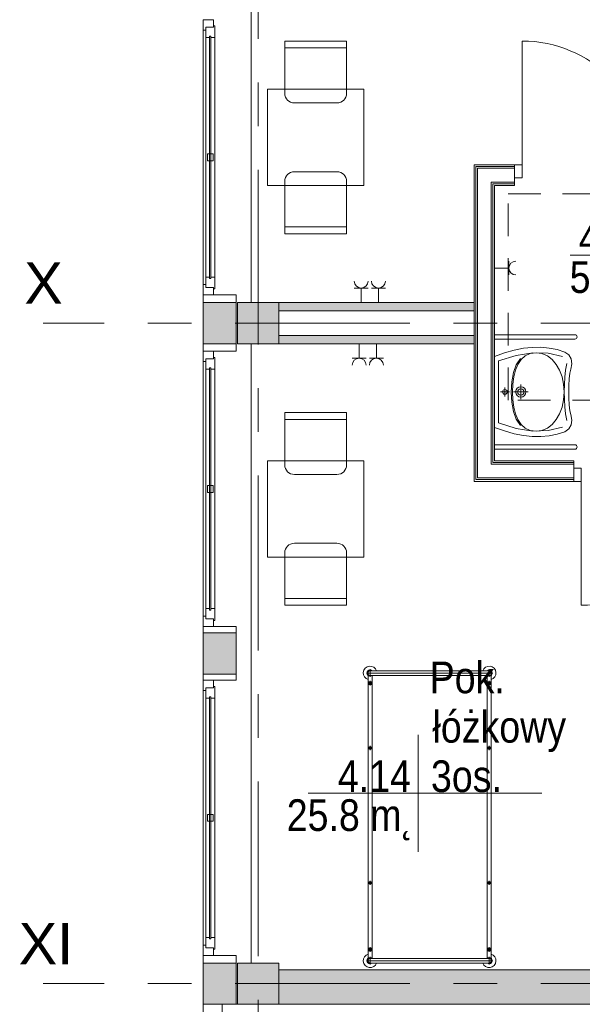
# Model space of a CAD drawing. Header units: centimetres. Extents: x -2424 to 1783, y 5 to 2907.
# Tile 26 of 99: x -1386 to -977, y 1833 to 2549. Entities that reach past the tile are written whole.
import ezdxf

# ---------------------------------------------------------------- set-up
doc = ezdxf.new("R2010")
doc.units = ezdxf.units.CM
doc.linetypes.add('Oś', pattern=[222.25, 127, -31.75, 31.75, -31.75])
doc.linetypes.add('Ponad', pattern=[39.688, 23.813, -15.875])
for name, color, linetype, lineweight in [('A-AREA-IDEN', 2, 'Continuous', 13), ('A-DETL-GENF', 92, 'Continuous', 9), ('A-DETL-MEDM', 33, 'Continuous', 13), ('A-DOOR', 31, 'Continuous', 13), ('A-FLOR-OVHD', 1, 'Ponad', 9), ('A-GLAZ', 151, 'Continuous', 13), ('A-WALL', 113, 'Continuous', 13), ('A-WALL-FNSH', 113, 'Continuous', 13), ('E-ELEC-EQPM', 71, 'Continuous', 9), ('I-FURN', 30, 'Continuous', 9), ('P-SANR-FIXT', 6, 'Continuous', 9), ('S-COLS', 52, 'Continuous', 13), ('S-GRID', 1, 'Continuous', 13), ('S-GRID-IDEN', 1, 'Continuous', 13)]:
    doc.layers.add(name, color=color, linetype=linetype, lineweight=lineweight)
doc.layers.add('A-WALL-PATT', color=111, linetype='Continuous', lineweight=13, plot=False)
doc.styles.add('Arial_11', font='arial.ttf', dxfattribs={"width": 0.85, "height": 23})
doc.styles.add('Arial_7', font='arial.ttf', dxfattribs={"height": 30})

msp = doc.modelspace()

# ---------------------------------------------------------------- hatches: boundary and pattern name
at = {"layer": 'S-COLS', "lineweight": 9}
for points in [[(-1197.62, 2313.33), (-1197.62, 2343.33), (-1227.62, 2343.33), (-1227.62, 2313.33)], [(-1197.62, 1833.33), (-1197.62, 1863.33), (-1227.62, 1863.33), (-1227.62, 1833.33)]]:
    msp.add_hatch(color=251, dxfattribs=at).paths.add_polyline_path(points, flags=0)

# ---------------------------------------------------------------- linework, layer by layer
at = {"layer": 'A-AREA-IDEN', "color": 251, "lineweight": 9}
for p, q in [((-895.92, 2377.67), (-985.68, 2377.67)), ((-1096.19, 2029.2), (-1096.19, 1986.7)), ((-1086.44, 1986.7), (-1176.19, 1986.7)), ((-1176.19, 1986.7), (-1006.19, 1986.7)), ((-1096.19, 1986.7), (-1096.19, 1944.2))]:
    msp.add_line(p, q, dxfattribs=at)
at = {"layer": 'A-DETL-GENF', "color": 251, "lineweight": 9}
for p, q in [((-1026.12, 2433.83), (-1026.12, 2443.33)), ((-1026.12, 2443.33), (-1020.62, 2443.33)), ((-1020.62, 2443.33), (-1020.62, 2433.83)), ((-1020.62, 2433.83), (-1026.12, 2433.83)), ((-977.63, 2222.83), (-983.13, 2222.83)), ((-983.13, 2222.83), (-983.13, 2213.33)), ((-977.63, 2213.33), (-977.63, 2222.83)), ((-983.13, 2213.33), (-977.63, 2213.33))]:
    msp.add_line(p, q, dxfattribs=at)
at = {"layer": 'A-DETL-MEDM', "color": 251, "lineweight": 9}
for p, q in [((-1020.62, 2443.33), (-1026.12, 2443.33)), ((-1026.12, 2443.33), (-1026.12, 2433.83)), ((-1020.62, 2433.83), (-1020.62, 2443.33)), ((-1026.12, 2433.83), (-1020.62, 2433.83)), ((-983.13, 2213.33), (-983.13, 2222.83)), ((-983.13, 2222.83), (-977.63, 2222.83)), ((-977.63, 2222.83), (-977.63, 2213.33)), ((-977.63, 2213.33), (-983.13, 2213.33))]:
    msp.add_line(p, q, dxfattribs=at)
at = {"layer": 'A-DOOR', "color": 251, "lineweight": 9}
for p, q in [((-1020.62, 2443.33), (-1020.62, 2533.33)), ((-977.63, 2213.33), (-977.63, 2123.33))]:
    msp.add_line(p, q, dxfattribs=at)
for centre, start, end in [((-1020.62, 2443.33), 0, 90), ((-977.63, 2213.33), 270, 0)]:
    msp.add_arc(centre, 90, start, end, dxfattribs=at)
at = {"layer": 'A-FLOR-OVHD', "color": 251, "lineweight": 9}
for p, q in [((-1030.89, 2422.38), (-880.89, 2422.38)), ((-1030.89, 2272.38), (-1030.89, 2422.38)), ((-880.89, 2272.38), (-1030.89, 2272.38))]:
    msp.add_line(p, q, dxfattribs=at)
at = {"layer": 'A-GLAZ', "color": 251, "lineweight": 9}
for p, q in [((-1252.62, 2548.83), (-1245.12, 2548.83)), ((-1252.62, 2541.33), (-1252.62, 2548.83)), ((-1252.62, 2548.83), (-1252.62, 2348.83)), ((-1245.12, 2548.83), (-1245.12, 2543.33)), ((-1250.62, 2541.33), (-1252.62, 2541.33)), ((-1252.62, 2356.33), (-1252.62, 2541.33)), ((-1250.62, 2543.33), (-1245.12, 2543.33)), ((-1250.62, 2535.83), (-1250.62, 2543.33)), ((-1250.62, 2543.33), (-1250.62, 2541.33)), ((-1245.12, 2543.33), (-1250.62, 2543.33)), ((-1245.12, 2544.33), (-1244.12, 2544.33)), ((-1245.12, 2543.33), (-1245.12, 2544.33)), ((-1244.12, 2544.33), (-1244.12, 2535.83)), ((-1247.87, 2535.83), (-1250.62, 2535.83)), ((-1250.62, 2361.83), (-1250.62, 2535.83)), ((-1247.87, 2536.83), (-1246.87, 2536.83)), ((-1247.87, 2360.83), (-1247.87, 2536.83)), ((-1247.87, 2536.83), (-1247.87, 2535.83)), ((-1246.87, 2536.83), (-1247.87, 2536.83)), ((-1246.87, 2536.83), (-1246.87, 2360.83)), ((-1246.87, 2535.83), (-1246.87, 2536.83)), ((-1244.12, 2535.83), (-1246.87, 2535.83)), ((-1244.12, 2361.83), (-1244.12, 2535.83)), ((-1249.37, 2451.33), (-1245.37, 2451.33)), ((-1249.37, 2446.33), (-1249.37, 2451.33)), ((-1245.37, 2451.33), (-1245.37, 2446.33)), ((-1245.37, 2446.33), (-1249.37, 2446.33)), ((-1250.62, 2361.83), (-1247.87, 2361.83)), ((-1250.62, 2354.33), (-1250.62, 2361.83)), ((-1247.87, 2361.83), (-1247.87, 2360.83)), ((-1246.87, 2360.83), (-1246.87, 2361.83)), ((-1246.87, 2361.83), (-1244.12, 2361.83)), ((-1244.12, 2361.83), (-1244.12, 2353.33)), ((-1252.62, 2356.33), (-1250.62, 2356.33)), ((-1252.62, 2348.83), (-1252.62, 2356.33)), ((-1250.62, 2356.33), (-1250.62, 2354.33)), ((-1245.12, 2354.33), (-1250.62, 2354.33)), ((-1250.62, 2354.33), (-1245.12, 2354.33)), ((-1246.87, 2360.83), (-1247.87, 2360.83)), ((-1247.87, 2360.83), (-1246.87, 2360.83)), ((-1245.12, 2353.33), (-1245.12, 2354.33)), ((-1245.12, 2354.33), (-1245.12, 2348.83)), ((-1245.12, 2348.83), (-1252.62, 2348.83)), ((-1244.12, 2353.33), (-1245.12, 2353.33)), ((-1252.62, 2307.83), (-1245.12, 2307.83)), ((-1252.62, 2300.33), (-1252.62, 2307.83)), ((-1252.62, 2307.83), (-1252.62, 2107.83)), ((-1245.12, 2307.83), (-1245.12, 2302.33)), ((-1250.62, 2300.33), (-1252.62, 2300.33)), ((-1252.62, 2115.33), (-1252.62, 2300.33)), ((-1250.62, 2302.33), (-1245.12, 2302.33)), ((-1250.62, 2294.83), (-1250.62, 2302.33)), ((-1250.62, 2302.33), (-1250.62, 2300.33)), ((-1245.12, 2302.33), (-1250.62, 2302.33)), ((-1245.12, 2303.33), (-1244.12, 2303.33)), ((-1245.12, 2302.33), (-1245.12, 2303.33)), ((-1244.12, 2303.33), (-1244.12, 2294.83)), ((-1247.87, 2294.83), (-1250.62, 2294.83)), ((-1250.62, 2120.83), (-1250.62, 2294.83)), ((-1247.87, 2295.83), (-1246.87, 2295.83)), ((-1247.87, 2119.83), (-1247.87, 2295.83)), ((-1247.87, 2295.83), (-1247.87, 2294.83)), ((-1246.87, 2295.83), (-1247.87, 2295.83)), ((-1246.87, 2295.83), (-1246.87, 2119.83)), ((-1246.87, 2294.83), (-1246.87, 2295.83)), ((-1244.12, 2294.83), (-1246.87, 2294.83)), ((-1244.12, 2120.83), (-1244.12, 2294.83)), ((-1249.37, 2210.33), (-1245.37, 2210.33)), ((-1249.37, 2205.33), (-1249.37, 2210.33)), ((-1245.37, 2205.33), (-1249.37, 2205.33)), ((-1245.37, 2210.33), (-1245.37, 2205.33)), ((-1250.62, 2120.83), (-1247.87, 2120.83)), ((-1250.62, 2113.33), (-1250.62, 2120.83)), ((-1247.87, 2120.83), (-1247.87, 2119.83)), ((-1246.87, 2119.83), (-1247.87, 2119.83)), ((-1247.87, 2119.83), (-1246.87, 2119.83)), ((-1246.87, 2119.83), (-1246.87, 2120.83)), ((-1246.87, 2120.83), (-1244.12, 2120.83)), ((-1244.12, 2120.83), (-1244.12, 2112.33)), ((-1252.62, 2115.33), (-1250.62, 2115.33)), ((-1252.62, 2107.83), (-1252.62, 2115.33)), ((-1250.62, 2115.33), (-1250.62, 2113.33)), ((-1245.12, 2113.33), (-1250.62, 2113.33)), ((-1250.62, 2113.33), (-1245.12, 2113.33)), ((-1245.12, 2112.33), (-1245.12, 2113.33)), ((-1245.12, 2113.33), (-1245.12, 2107.83)), ((-1244.12, 2112.33), (-1245.12, 2112.33)), ((-1245.12, 2107.83), (-1252.62, 2107.83)), ((-1252.62, 2068.83), (-1245.12, 2068.83)), ((-1252.62, 2061.33), (-1252.62, 2068.83)), ((-1252.62, 2068.83), (-1252.62, 1868.83)), ((-1245.12, 2068.83), (-1245.12, 2063.33)), ((-1250.62, 2061.33), (-1252.62, 2061.33)), ((-1252.62, 1876.33), (-1252.62, 2061.33)), ((-1250.62, 2063.33), (-1245.12, 2063.33)), ((-1250.62, 2055.83), (-1250.62, 2063.33)), ((-1250.62, 2063.33), (-1250.62, 2061.33)), ((-1245.12, 2063.33), (-1250.62, 2063.33)), ((-1245.12, 2064.33), (-1244.12, 2064.33)), ((-1245.12, 2063.33), (-1245.12, 2064.33)), ((-1244.12, 2064.33), (-1244.12, 2055.83)), ((-1247.87, 2055.83), (-1250.62, 2055.83)), ((-1250.62, 1881.83), (-1250.62, 2055.83)), ((-1247.87, 2056.83), (-1246.87, 2056.83)), ((-1247.87, 1880.83), (-1247.87, 2056.83)), ((-1247.87, 2056.83), (-1247.87, 2055.83)), ((-1246.87, 2056.83), (-1247.87, 2056.83)), ((-1246.87, 2056.83), (-1246.87, 1880.83)), ((-1246.87, 2055.83), (-1246.87, 2056.83)), ((-1244.12, 2055.83), (-1246.87, 2055.83)), ((-1244.12, 1881.83), (-1244.12, 2055.83)), ((-1249.37, 1971.33), (-1245.37, 1971.33)), ((-1249.37, 1966.33), (-1249.37, 1971.33)), ((-1245.37, 1971.33), (-1245.37, 1966.33)), ((-1245.37, 1966.33), (-1249.37, 1966.33)), ((-1250.62, 1881.83), (-1247.87, 1881.83)), ((-1250.62, 1874.33), (-1250.62, 1881.83)), ((-1247.87, 1881.83), (-1247.87, 1880.83)), ((-1246.87, 1880.83), (-1246.87, 1881.83)), ((-1246.87, 1881.83), (-1244.12, 1881.83)), ((-1244.12, 1881.83), (-1244.12, 1873.33)), ((-1252.62, 1876.33), (-1250.62, 1876.33)), ((-1252.62, 1868.83), (-1252.62, 1876.33)), ((-1250.62, 1876.33), (-1250.62, 1874.33)), ((-1246.87, 1880.83), (-1247.87, 1880.83)), ((-1247.87, 1880.83), (-1246.87, 1880.83)), ((-1245.12, 1868.83), (-1252.62, 1868.83)), ((-1245.12, 1874.33), (-1250.62, 1874.33)), ((-1250.62, 1874.33), (-1245.12, 1874.33)), ((-1245.12, 1873.33), (-1245.12, 1874.33)), ((-1245.12, 1874.33), (-1245.12, 1868.83)), ((-1244.12, 1873.33), (-1245.12, 1873.33))]:
    msp.add_line(p, q, dxfattribs=at)
at = {"layer": 'A-WALL', "color": 251, "lineweight": 9}
for p, q in [((-1217.62, 2793.33), (-1217.62, 2343.33)), ((-1054.37, 2214.58), (-1054.37, 2442.08)), ((-1054.37, 2442.08), (-1026.12, 2442.08)), ((-1053.12, 2215.83), (-1053.12, 2440.83)), ((-1053.12, 2440.83), (-1026.12, 2440.83)), ((-1026.12, 2430.83), (-1026.12, 2433.83)), ((-1043.12, 2225.83), (-1043.12, 2430.83)), ((-1043.12, 2430.83), (-1026.12, 2430.83)), ((-1041.87, 2227.08), (-1041.87, 2429.58)), ((-1041.87, 2429.58), (-1026.12, 2429.58)), ((-1252.62, 2348.83), (-1252.62, 2343.33)), ((-1228.62, 2348.83), (-1245.12, 2348.83)), ((-1228.62, 2343.33), (-1228.62, 2348.83)), ((-1252.62, 2343.33), (-1252.62, 2313.33)), ((-1228.62, 2343.33), (-1252.62, 2343.33)), ((-1228.62, 2313.33), (-1228.62, 2343.33)), ((-1055.62, 2343.33), (-1197.62, 2343.33)), ((-1197.62, 2337.33), (-1055.62, 2337.33)), ((-1055.62, 2319.33), (-1197.62, 2319.33)), ((-1252.62, 2313.33), (-1228.62, 2313.33)), ((-1252.62, 2313.33), (-1252.62, 2307.83)), ((-1228.62, 2307.83), (-1228.62, 2313.33)), ((-1217.62, 2313.33), (-1217.62, 1863.33)), ((-1197.62, 2313.33), (-1055.62, 2313.33)), ((-1245.12, 2307.83), (-1228.62, 2307.83)), ((-983.13, 2225.83), (-1043.12, 2225.83)), ((-983.13, 2227.08), (-1041.87, 2227.08)), ((-983.13, 2222.83), (-983.13, 2225.83)), ((-983.13, 2214.58), (-1054.37, 2214.58)), ((-983.13, 2215.83), (-1053.12, 2215.83)), ((-1252.62, 2107.83), (-1252.62, 2103.33)), ((-1228.62, 2107.83), (-1245.12, 2107.83)), ((-1228.62, 2103.33), (-1228.62, 2107.83)), ((-1252.62, 2103.33), (-1252.62, 2073.33)), ((-1228.62, 2103.33), (-1252.62, 2103.33)), ((-1228.62, 2073.33), (-1228.62, 2103.33)), ((-1252.62, 2073.33), (-1228.62, 2073.33)), ((-1252.62, 2073.33), (-1252.62, 2068.83)), ((-1245.12, 2068.83), (-1228.62, 2068.83)), ((-1228.62, 2068.83), (-1228.62, 2073.33)), ((-1252.62, 1868.83), (-1252.62, 1863.33)), ((-1228.62, 1868.83), (-1245.12, 1868.83)), ((-1228.62, 1863.33), (-1228.62, 1868.83)), ((-1252.62, 1863.33), (-1252.62, 1833.33)), ((-1228.62, 1863.33), (-1252.62, 1863.33)), ((-1228.62, 1833.33), (-1228.62, 1863.33)), ((-627.62, 1858.33), (-1197.62, 1858.33)), ((-1252.62, 1833.33), (-1238.62, 1833.33)), ((-1252.62, 1833.33), (-1252.62, 1663.33)), ((-1238.62, 1833.33), (-1252.62, 1833.33)), ((-1238.62, 1833.33), (-1227.62, 1833.33)), ((-1238.62, 1663.33), (-1238.62, 1833.33)), ((-1197.62, 1833.33), (-627.62, 1833.33))]:
    msp.add_line(p, q, dxfattribs=at)
at = {"layer": 'A-WALL-FNSH', "color": 251, "lineweight": 9}
for p, q in [((-1055.62, 2443.33), (-1055.62, 2213.33)), ((-1026.12, 2443.33), (-1055.62, 2443.33)), ((-1040.62, 2228.33), (-1040.62, 2428.33)), ((-1040.62, 2428.33), (-1026.12, 2428.33)), ((-1026.12, 2428.33), (-1026.12, 2430.83)), ((-983.13, 2228.33), (-1040.62, 2228.33)), ((-983.13, 2225.83), (-983.13, 2228.33)), ((-1055.62, 2213.33), (-983.13, 2213.33))]:
    msp.add_line(p, q, dxfattribs=at)
at = {"layer": 'A-WALL-PATT', "color": 251, "linetype": 'Continuous', "lineweight": 9, "extrusion": (0, 0, -1)}
for points in [[(1252.62, 2313.33), (1228.62, 2343.33), (1252.62, 2343.33)], [(1228.62, 2343.33), (1252.62, 2313.33), (1228.62, 2313.33)], [(1055.62, 2337.33), (1197.62, 2343.33), (1197.62, 2337.33)], [(1197.62, 2343.33), (1055.62, 2337.33), (1055.62, 2343.33)], [(1083.06, 2313.33), (1197.62, 2319.33), (1197.62, 2313.33)], [(1197.62, 2319.33), (1083.06, 2313.33), (1055.62, 2319.33)], [(1055.62, 2319.33), (1083.06, 2313.33), (1055.62, 2313.33)], [(1252.62, 2073.33), (1228.62, 2103.33), (1252.62, 2103.33)], [(1228.62, 2103.33), (1252.62, 2073.33), (1228.62, 2073.33)], [(1252.62, 1833.33), (1228.62, 1863.33), (1252.62, 1863.33)], [(1228.62, 1863.33), (1252.62, 1833.33), (1228.62, 1833.33)], [(627.62, 1833.33), (1197.62, 1858.33), (1197.62, 1833.33)], [(1197.62, 1858.33), (627.62, 1833.33), (627.62, 1858.33)]]:
    msp.add_solid(points, dxfattribs=at)
at = {"layer": 'E-ELEC-EQPM', "color": 251, "lineweight": 9}
for p, q in [((-1030.29, 2368.33), (-1040.62, 2368.33)), ((-1030.29, 2363.33), (-1030.29, 2373.33)), ((-1132.54, 2353.83), (-1142.7, 2353.83)), ((-1137.62, 2353.83), (-1137.62, 2343.33)), ((-1120.04, 2353.83), (-1130.2, 2353.83)), ((-1125.12, 2353.83), (-1125.12, 2343.33)), ((-1139.12, 2302.83), (-1139.12, 2313.33)), ((-1126.62, 2302.83), (-1126.62, 2313.33)), ((-1144.2, 2302.83), (-1134.04, 2302.83)), ((-1131.7, 2302.83), (-1121.54, 2302.83))]:
    msp.add_line(p, q, dxfattribs=at)
for centre, radius, start, end in [((-1025.29, 2368.33), 5, 90, 270), ((-1137.62, 2358.91), 5.08, 180, 0), ((-1125.12, 2358.91), 5.08, 180, 0), ((-1139.12, 2297.75), 5.08, 0, 180), ((-1126.62, 2297.75), 5.08, 0, 180)]:
    msp.add_arc(centre, radius, start, end, dxfattribs=at)
at = {"layer": 'I-FURN', "color": 251, "lineweight": 9}
for p, q in [((-1193.23, 2495.33), (-1193.23, 2533.33)), ((-1193.23, 2533.33), (-1148.23, 2533.33)), ((-1148.23, 2533.33), (-1148.23, 2495.33)), ((-1193.23, 2528.33), (-1148.23, 2528.33)), ((-1205.73, 2428.33), (-1205.73, 2498.33)), ((-1205.73, 2498.33), (-1135.73, 2498.33)), ((-1135.73, 2498.33), (-1135.73, 2428.33)), ((-1155.23, 2488.33), (-1186.23, 2488.33)), ((-1155.23, 2438.33), (-1186.23, 2438.33)), ((-1135.73, 2428.33), (-1205.73, 2428.33)), ((-1193.23, 2431.33), (-1193.23, 2393.33)), ((-1148.23, 2393.33), (-1148.23, 2431.33)), ((-1193.23, 2398.33), (-1148.23, 2398.33)), ((-1193.23, 2393.33), (-1148.23, 2393.33)), ((-1193.23, 2225.33), (-1193.23, 2263.33)), ((-1193.23, 2263.33), (-1148.23, 2263.33)), ((-1148.23, 2263.33), (-1148.23, 2225.33)), ((-1193.23, 2258.33), (-1148.23, 2258.33)), ((-1205.73, 2228.33), (-1205.73, 2158.33)), ((-1135.73, 2228.33), (-1205.73, 2228.33)), ((-1135.73, 2158.33), (-1135.73, 2228.33)), ((-1155.23, 2218.33), (-1186.23, 2218.33)), ((-1155.23, 2168.33), (-1186.23, 2168.33)), ((-1193.23, 2161.33), (-1193.23, 2123.33)), ((-1148.23, 2123.33), (-1148.23, 2161.33)), ((-1205.73, 2158.33), (-1135.73, 2158.33)), ((-1193.23, 2128.33), (-1148.23, 2128.33)), ((-1193.23, 2123.33), (-1148.23, 2123.33)), ((-1131.12, 2071.3), (-1131.12, 2076.75)), ((-1131.12, 2075.73), (-1044.62, 2075.73)), ((-1044.62, 2071.3), (-1044.62, 2076.75)), ((-1041.9, 2074.03), (-1133.85, 2074.03)), ((-1132.62, 1866.67), (-1132.62, 2072.38)), ((-1131.12, 2072.33), (-1044.62, 2072.33)), ((-1131.12, 2064.95), (-1131.12, 2068.45)), ((-1129.62, 2072.33), (-1129.62, 1866.67)), ((-1046.12, 2072.38), (-1046.12, 1866.73)), ((-1044.62, 2064.95), (-1044.62, 2068.45)), ((-1043.12, 1866.67), (-1043.12, 2072.38)), ((-1132.87, 2066.7), (-1129.37, 2066.7)), ((-1042.87, 2066.7), (-1046.37, 2066.7)), ((-1132.62, 2019.58), (-1129.62, 2019.58)), ((-1131.12, 2018.08), (-1131.12, 2021.08)), ((-1043.12, 2019.58), (-1046.12, 2019.58)), ((-1044.62, 2018.08), (-1044.62, 2021.08)), ((-1132.62, 1921.58), (-1129.62, 1921.58)), ((-1131.12, 1920.08), (-1131.12, 1923.08)), ((-1043.12, 1921.58), (-1046.12, 1921.58)), ((-1044.62, 1920.08), (-1044.62, 1923.08)), ((-1131.12, 1874.92), (-1131.12, 1871.42)), ((-1044.62, 1874.92), (-1044.62, 1871.42)), ((-1132.87, 1873.17), (-1129.37, 1873.17)), ((-1131.12, 1867.75), (-1131.12, 1862.3)), ((-1042.87, 1873.17), (-1046.37, 1873.17)), ((-1044.62, 1867.75), (-1044.62, 1862.3)), ((-1133.85, 1865.03), (-1041.9, 1865.03)), ((-1131.12, 1866.73), (-1044.62, 1866.73)), ((-1131.12, 1863.33), (-1044.62, 1863.33))]:
    msp.add_line(p, q, dxfattribs=at)
for centre, radius in [((-1131.12, 2066.7), 1.25), ((-1044.62, 2066.7), 1.25), ((-1131.12, 2066.7), 0.8), ((-1044.62, 2066.7), 0.8), ((-1131.12, 2019.58), 1), ((-1044.62, 2019.58), 1), ((-1131.12, 1921.58), 1), ((-1044.62, 1921.58), 1), ((-1131.12, 1873.17), 1.25), ((-1131.12, 1873.17), 0.8), ((-1044.62, 1873.17), 1.25), ((-1044.62, 1873.17), 0.8)]:
    msp.add_circle(centre, radius, dxfattribs=at)
for centre, radius, start, end in [((-1186.23, 2495.33), 7, 180, 270), ((-1155.23, 2495.33), 7, 270, 0), ((-1186.23, 2431.33), 7, 90, 180), ((-1155.23, 2431.33), 7, 0, 90), ((-1186.23, 2225.33), 7, 180, 270), ((-1155.23, 2225.33), 7, 270, 0), ((-1186.23, 2161.33), 7, 90, 180), ((-1155.23, 2161.33), 7, 0, 90), ((-1131.12, 2074.03), 5, 19.87687, 252.5424), ((-1131.12, 2074.03), 2.23, 49.8221, 310.1779), ((-1131.12, 2074.03), 1.93, 62.02067, 297.97933), ((-1131.12, 2074.03), 1.7, 90, 270), ((-1044.62, 2074.03), 5, 287.4576, 160.12313), ((-1044.62, 2074.03), 2.23, 229.8221, 130.1779), ((-1044.62, 2074.03), 1.93, 242.02067, 117.97933), ((-1044.62, 2074.03), 1.7, 270, 90), ((-1131.12, 1865.03), 5, 107.4576, 340.12313), ((-1044.62, 1865.03), 5, 199.87687, 72.5424), ((-1131.12, 1865.03), 2.23, 47.61126, 310.1779), ((-1131.12, 1865.03), 1.93, 62.02067, 297.97933), ((-1131.12, 1865.03), 1.7, 90, 270), ((-1044.62, 1865.03), 2.23, 229.8221, 130.1779), ((-1044.62, 1865.03), 1.93, 242.02067, 117.97933), ((-1044.62, 1865.03), 1.7, 270, 90)]:
    msp.add_arc(centre, radius, start, end, dxfattribs=at)
at = {"layer": 'P-SANR-FIXT', "color": 251, "lineweight": 9}
for p, q in [((-1040.62, 2319.93), (-982.22, 2319.93)), ((-982.22, 2316.73), (-1040.62, 2316.73)), ((-1040.62, 2304.13), (-1033.42, 2306.71)), ((-1037.82, 2300.83), (-1024.98, 2304.91)), ((-1033.42, 2306.71), (-1026.46, 2308.67)), ((-1026.46, 2308.67), (-1019.73, 2310.01)), ((-1024.98, 2304.91), (-1012.88, 2306.78)), ((-1021.36, 2301.83), (-1018.4, 2304.49)), ((-1019.73, 2310.01), (-1013.24, 2310.72)), ((-1018.4, 2304.49), (-1014.79, 2306.18)), ((-1014.79, 2306.18), (-1010.49, 2306.77)), ((-1013.24, 2310.72), (-1006.98, 2310.8)), ((-1012.88, 2306.78), (-1001.64, 2306.46)), ((-1010.49, 2306.77), (-1006.21, 2306.19)), ((-1006.98, 2310.8), (-1000.94, 2310.24)), ((-1006.21, 2306.19), (-1002.3, 2304.51)), ((-1002.3, 2304.51), (-998.82, 2301.86)), ((-1001.64, 2306.46), (-991.34, 2304)), ((-1000.94, 2310.24), (-995.11, 2309.05)), ((-995.11, 2309.05), (-989.5, 2307.21)), ((-989.5, 2307.21), (-986.66, 2305.25)), ((-986.66, 2305.25), (-985.04, 2302.32)), ((-1037.82, 2278.33), (-1037.82, 2300.83)), ((-1024.91, 2298.08), (-1027, 2292.33)), ((-1025.45, 2294.08), (-1023.7, 2298.32)), ((-1021.88, 2302.58), (-1024.91, 2298.08)), ((-1023.7, 2298.32), (-1021.36, 2301.83)), ((-998.82, 2301.86), (-995.83, 2298.36)), ((-995.83, 2298.36), (-993.4, 2294.14)), ((-988.99, 2294.23), (-988.12, 2298.94)), ((-984.61, 2298.72), (-985.34, 2294.79)), ((-985.04, 2302.32), (-984.61, 2298.72)), ((-1027, 2292.33), (-1028.2, 2285.63)), ((-1026.66, 2289.25), (-1025.45, 2294.08)), ((-993.4, 2294.14), (-991.59, 2289.31)), ((-989.55, 2289.15), (-988.99, 2294.23)), ((-985.9, 2291.97), (-986.33, 2287.74)), ((-985.34, 2294.79), (-985.9, 2291.97)), ((-1028.2, 2285.63), (-1028.59, 2278.26)), ((-1027.59, 2278.26), (-1027.36, 2283.93)), ((-1027.36, 2283.93), (-1026.66, 2289.25)), ((-1021.61, 2272.98), (-1021.61, 2283.67)), ((-991.59, 2289.31), (-990.45, 2284.01)), ((-990.45, 2284.01), (-990.06, 2278.34)), ((-990.1, 2278.31), (-989.88, 2283.81)), ((-989.88, 2283.81), (-989.55, 2289.15)), ((-986.59, 2282.93), (-986.61, 2278.33)), ((-986.33, 2287.74), (-986.59, 2282.93)), ((-1037.82, 2255.82), (-1037.82, 2278.33)), ((-1029.89, 2278.33), (-1036.4, 2278.33)), ((-1034.76, 2279.01), (-1034.9, 2278.33)), ((-1034.9, 2278.33), (-1034.76, 2277.65)), ((-1034.38, 2279.56), (-1034.76, 2279.01)), ((-1034.76, 2277.65), (-1034.38, 2277.09)), ((-1033.83, 2279.94), (-1034.38, 2279.56)), ((-1034.38, 2277.09), (-1033.83, 2276.71)), ((-1033.15, 2280.08), (-1033.83, 2279.94)), ((-1033.83, 2276.71), (-1033.15, 2276.57)), ((-1033.15, 2281.58), (-1033.15, 2275.07)), ((-1032.47, 2279.94), (-1033.15, 2280.08)), ((-1033.15, 2276.57), (-1032.47, 2276.71)), ((-1031.91, 2279.56), (-1032.47, 2279.94)), ((-1032.47, 2276.71), (-1031.91, 2277.09)), ((-1031.54, 2279.01), (-1031.91, 2279.56)), ((-1031.91, 2277.09), (-1031.54, 2277.65)), ((-1031.4, 2278.33), (-1031.54, 2279.01)), ((-1031.54, 2277.65), (-1031.4, 2278.33)), ((-1028.59, 2278.26), (-1028.2, 2270.88)), ((-1027.36, 2272.59), (-1027.59, 2278.26)), ((-1016.36, 2278.33), (-1026.86, 2278.33)), ((-1025.07, 2279.78), (-1025.36, 2278.33)), ((-1025.36, 2278.33), (-1025.07, 2276.87)), ((-1024.26, 2280.98), (-1025.07, 2279.78)), ((-1025.07, 2276.87), (-1024.26, 2275.68)), ((-1023.07, 2281.78), (-1024.26, 2280.98)), ((-1024.26, 2275.68), (-1023.07, 2274.87)), ((-1023.73, 2279.22), (-1023.91, 2278.33)), ((-1023.91, 2278.33), (-1023.73, 2277.43)), ((-1023.24, 2279.95), (-1023.73, 2279.22)), ((-1023.73, 2277.43), (-1023.24, 2276.7)), ((-1022.5, 2280.45), (-1023.24, 2279.95)), ((-1023.24, 2276.7), (-1022.5, 2276.21)), ((-1021.61, 2282.08), (-1023.07, 2281.78)), ((-1021.61, 2280.63), (-1022.5, 2280.45)), ((-1022.5, 2276.21), (-1021.61, 2276.02)), ((-1020.15, 2281.78), (-1021.61, 2282.08)), ((-1020.72, 2280.45), (-1021.61, 2280.63)), ((-1021.61, 2276.02), (-1020.72, 2276.21)), ((-1019.98, 2279.95), (-1020.72, 2280.45)), ((-1020.72, 2276.21), (-1019.98, 2276.7)), ((-1018.96, 2280.98), (-1020.15, 2281.78)), ((-1020.15, 2274.87), (-1018.96, 2275.68)), ((-1019.49, 2279.22), (-1019.98, 2279.95)), ((-1019.98, 2276.7), (-1019.49, 2277.43)), ((-1019.31, 2278.33), (-1019.49, 2279.22)), ((-1019.49, 2277.43), (-1019.31, 2278.33)), ((-1018.15, 2279.78), (-1018.96, 2280.98)), ((-1018.96, 2275.68), (-1018.15, 2276.87)), ((-1017.86, 2278.33), (-1018.15, 2279.78)), ((-1018.15, 2276.87), (-1017.86, 2278.33)), ((-990.06, 2278.34), (-990.45, 2272.67)), ((-989.88, 2272.81), (-990.1, 2278.31)), ((-986.61, 2278.33), (-986.59, 2273.73)), ((-1028.2, 2270.88), (-1027, 2264.19)), ((-1026.66, 2267.27), (-1027.36, 2272.59)), ((-1023.07, 2274.87), (-1021.61, 2274.57)), ((-1021.61, 2274.57), (-1020.15, 2274.87)), ((-990.45, 2272.67), (-991.59, 2267.34)), ((-989.55, 2267.47), (-989.88, 2272.81)), ((-986.59, 2273.73), (-986.33, 2268.91)), ((-986.33, 2268.91), (-985.9, 2264.68)), ((-1027, 2264.19), (-1024.91, 2258.44)), ((-1025.45, 2262.44), (-1026.66, 2267.27)), ((-1023.7, 2258.2), (-1025.45, 2262.44)), ((-993.4, 2262.49), (-995.83, 2258.24)), ((-991.59, 2267.34), (-993.4, 2262.49)), ((-988.99, 2262.39), (-989.55, 2267.47)), ((-988.12, 2257.68), (-988.99, 2262.39)), ((-985.9, 2264.68), (-985.34, 2261.86)), ((-985.34, 2261.86), (-984.61, 2257.93)), ((-1024.98, 2251.74), (-1037.82, 2255.82)), ((-1024.91, 2258.44), (-1021.88, 2253.94)), ((-1021.36, 2254.69), (-1023.7, 2258.2)), ((-1018.4, 2252.02), (-1021.36, 2254.69)), ((-998.82, 2254.71), (-1002.3, 2252.04)), ((-995.83, 2258.24), (-998.82, 2254.71)), ((-985.04, 2254.33), (-986.66, 2251.4)), ((-984.61, 2257.93), (-985.04, 2254.33)), ((-1033.42, 2249.94), (-1040.62, 2252.52)), ((-1026.46, 2247.98), (-1033.42, 2249.94)), ((-1019.73, 2246.64), (-1026.46, 2247.98)), ((-1012.88, 2249.87), (-1024.98, 2251.74)), ((-1014.79, 2250.34), (-1018.4, 2252.02)), ((-1010.49, 2249.75), (-1014.79, 2250.34)), ((-1001.64, 2250.19), (-1012.88, 2249.87)), ((-1006.21, 2250.34), (-1010.49, 2249.75)), ((-1002.3, 2252.04), (-1006.21, 2250.34)), ((-991.34, 2252.65), (-1001.64, 2250.19)), ((-995.11, 2247.6), (-1000.94, 2246.41)), ((-989.5, 2249.44), (-995.11, 2247.6)), ((-986.66, 2251.4), (-989.5, 2249.44)), ((-982.22, 2239.93), (-1040.62, 2239.93)), ((-1013.24, 2245.93), (-1019.73, 2246.64)), ((-1006.98, 2245.85), (-1013.24, 2245.93)), ((-1000.94, 2246.41), (-1006.98, 2245.85)), ((-982.22, 2236.73), (-1040.62, 2236.73))]:
    msp.add_line(p, q, dxfattribs=at)
for centre in [(-982.22, 2318.33), (-982.22, 2238.33)]:
    msp.add_arc(centre, 1.6, 270, 90, dxfattribs=at)
at = {"layer": 'S-COLS', "color": 251, "lineweight": 9}
for p, q in [((-1197.62, 2343.33), (-1227.62, 2343.33)), ((-1227.62, 2343.33), (-1227.62, 2313.33)), ((-1197.62, 2313.33), (-1197.62, 2343.33)), ((-1227.62, 2313.33), (-1197.62, 2313.33)), ((-1197.62, 1863.33), (-1227.62, 1863.33)), ((-1227.62, 1863.33), (-1227.62, 1833.33)), ((-1197.62, 1833.33), (-1197.62, 1863.33)), ((-1227.62, 1833.33), (-1197.62, 1833.33))]:
    msp.add_line(p, q, dxfattribs=at)
at = {"layer": 'S-GRID', "color": 251, "linetype": 'Oś', "lineweight": 9}
for p, q in [((-1212.62, 2884.27), (-1212.62, 27.13)), ((1342.46, 2328.33), (-1368.76, 2328.33)), ((1342.46, 1848.33), (-1368.76, 1848.33))]:
    msp.add_line(p, q, dxfattribs=at)

# ---------------------------------------------------------------- texts
at = {"layer": 'A-AREA-IDEN', "color": 251, "lineweight": 9, "style": 'Arial_11', "width": 0.85}
for s, p in [('4.14a', (-979.45, 2378.56)), ('5.3 m˛', (-986.09, 2350.28)), ('Pok.', (-1087.87, 2059.38)), ('łóżkowy', (-1085.8, 2023.49)), ('4.14', (-1154.63, 1987.59)), ('3os.', (-1086.92, 1987.59)), ('25.8 m˛', (-1191.78, 1959.31))]:
    msp.add_text(s, height=23, dxfattribs=at).set_placement(p)
at = {"layer": 'S-GRID-IDEN', "color": 251, "lineweight": 9, "style": 'Arial_7'}
for s, p in [('X', (-1382.56, 2342.39)), ('XI', (-1386.62, 1862.39))]:
    msp.add_text(s, height=30, dxfattribs=at).set_placement(p)

doc.saveas('drawing.dxf')
